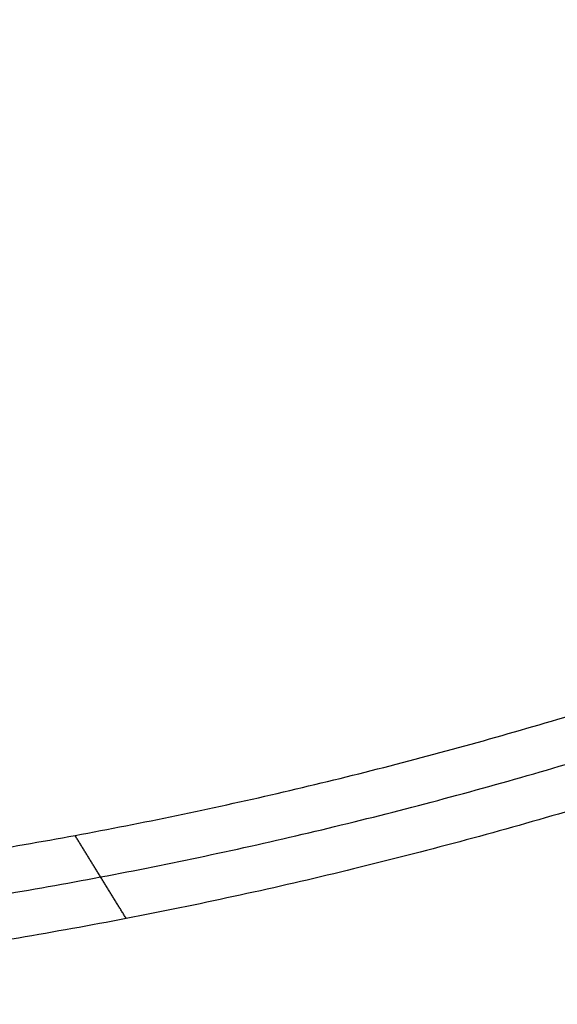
# Model space of a CAD drawing. Header units: millimetres. Extents: x 581 to 1437, y -333 to 1981.
# Tile 38 of 42: x 1045 to 1204, y 1386 to 1678. Entities that reach past the tile are written whole.
import ezdxf

# ---------------------------------------------------------------- set-up
doc = ezdxf.new("R2010")
doc.units = ezdxf.units.MM
doc.layers.add('Tabletop', color=7, linetype='Continuous', true_color=0xcc9900)

msp = doc.modelspace()

# ---------------------------------------------------------------- linework, layer by layer
at = {"layer": 'Tabletop'}
for points, weights in [([(1423.41, 1639.44, -1370.29), (1429.95, 1736.56, -1370.23), (1348.18, 1789.46, -1370.35), (1341.02, 1794.26, -1370.32), (1333.62, 1798.68, -1370.28), (1156.76, 1902.73, -1370.28), (959.83, 1960.4, -1370.28)], [0.998908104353, 0.856300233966, 0.987509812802, 0.992965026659, 0.999683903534, 0.992231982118, 1]), ([(1409.92, 1639.77, -1375.78), (1416.52, 1734.8, -1375.78), (1334.16, 1782.69, -1375.78), (1326.79, 1787.08, -1375.78), (1319.37, 1791.39, -1375.78), (1147.24, 1891.44, -1375.78), (956.17, 1947.4, -1375.78)], [1, 0.849000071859, 1, 0.9996701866, 0.999367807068, 0.992399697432, 1])]:
    msp.add_rational_spline(points, weights, degree=2, knots=[1378.722982, 1378.722982, 1378.722982, 1573.092635, 1573.092635, 1592.701115, 1592.701115, 2044.563844, 2044.563844, 2044.563844], dxfattribs=at)
for points, weights, degree in [([(818.86, 1413.18, -1375.78), (1065.63, 1414.72, -1375.78), (1296.61, 1501.56, -1375.78)], [1, 0.983809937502, 0.998729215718], 2), ([(819.09, 1399.68, -1370.28), (1073.46, 1401.3, -1370.28), (1310.9, 1492.58, -1370.28)], [1, 0.983482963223, 0.999364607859], 2), ([(1325.18, 1483.61, -1364.78), (1081.31, 1387.88, -1364.78), (819.33, 1386.18, -1364.78)], [1, 0.983155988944, 1], 2), ([(1325.18, 1483.61, -1356.78), (1081.31, 1387.88, -1356.78), (819.33, 1386.18, -1356.78)], [1, 0.983155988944, 1], 2), ([(1325.18, 1483.61, -1360.78), (1081.31, 1387.88, -1360.78), (819.33, 1386.18, -1360.78)], [1, 0.983155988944, 1], 2), ([(1076.74, 1411.59, -1364.78), (1071.68, 1419.79, -1368.45), (1066.63, 1427.99, -1372.12), (1061.57, 1436.2, -1375.78)], [0.991577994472, 0.991581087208, 0.991584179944, 0.99158727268], 3)]:
    msp.add_rational_spline(points, weights, degree=degree, dxfattribs=at)
msp.add_open_spline([(1076.74, 1411.59, -1364.78), (1076.74, 1411.59, -1360.78), (1076.74, 1411.59, -1356.78)], degree=2, dxfattribs=at)

doc.saveas('drawing.dxf')
